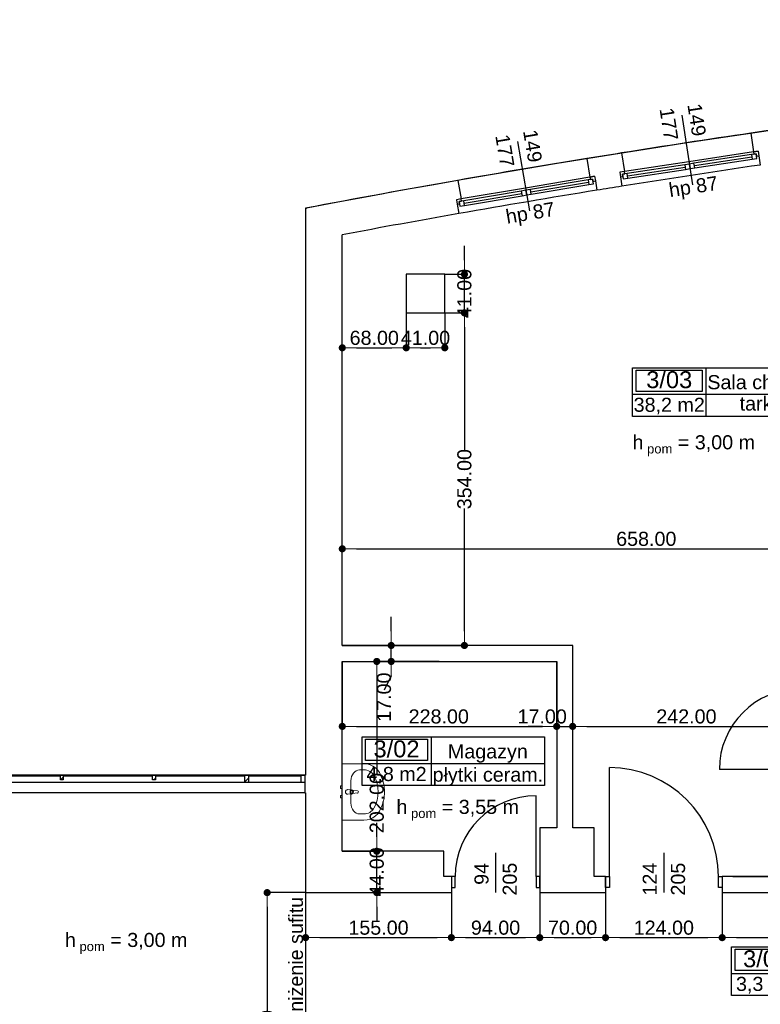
# Model space of a CAD drawing. Header units: millimetres. Extents: x -175445 to -20415, y -559200 to 231527.
# Tile 135 of 256: x -163232 to -155355, y -95016 to -84537. Entities that reach past the tile are written whole.
import ezdxf
from ezdxf.enums import TextEntityAlignment as Align

# ---------------------------------------------------------------- set-up
doc = ezdxf.new("R2010")
doc.units = ezdxf.units.MM
doc.header["$MEASUREMENT"] = 0
for name, color, linetype in [('Drzwi', 7, 'Continuous'), ('Obiekt', 7, 'Continuous'), ('Okno', 7, 'Continuous'), ('Polilinia', 7, 'Continuous'), ('Strefa', 7, 'Continuous'), ('Strop', 7, 'Continuous'), ('Słup', 7, 'Continuous'), ('Tekst', 7, 'Continuous'), ('Wymiary', 63, 'Continuous'), ('Ściana', 7, 'Continuous')]:
    doc.layers.add(name, color=color, linetype=linetype)
doc.styles.add('Arial', font='txt')
doc.styles.add('Times new roman', font='txt')
doc.dimstyles.new('GENERATED_STYLE__1', dxfattribs={"dimtxt": 150, "dimasz": 152, "dimexe": 0.18, "dimexo": 0, "dimgap": 0.09, "dimtad": 1, "dimtih": 1, "dimtoh": 1, "dimlfac": 0.1, "dimzin": 0, "dimdsep": 46, "dimtxsty": 'Arial', "dimblk": 'ARROWHEAD_11', "dimblk1": 'ARROWHEAD_11', "dimblk2": 'ARROWHEAD_11', "dimcen": 0.09, "dimclrd": 114, "dimclre": 114, "dimclrt": 114, "dimazin": 0, "dimtfac": 1, "dimtdec": 4, "dimtmove": 0, "dimatfit": 3, "dimfxl": 1, "dimtolj": 1, "dimtzin": 0, "dimarcsym": 0})
doc.dimstyles.new('GENERATED_STYLE__2', dxfattribs={"dimtxt": 150, "dimasz": 152, "dimexe": 0.18, "dimexo": 0, "dimgap": 0.09, "dimtad": 1, "dimlfac": 0.1, "dimzin": 0, "dimdsep": 46, "dimtxsty": 'Arial', "dimblk": 'ARROWHEAD_11', "dimblk1": 'ARROWHEAD_11', "dimblk2": 'ARROWHEAD_11', "dimcen": 0.09, "dimclrd": 114, "dimclre": 114, "dimclrt": 114, "dimazin": 0, "dimtfac": 1, "dimtdec": 4, "dimtmove": 0, "dimatfit": 3, "dimfxl": 1, "dimtolj": 1, "dimtzin": 0, "dimarcsym": 0})
doc.dimstyles.new('GENERATED_STYLE__3', dxfattribs={"dimtxt": 150, "dimasz": 152, "dimexe": 0.18, "dimexo": 0, "dimgap": 0.09, "dimtad": 1, "dimlfac": 0.1, "dimzin": 0, "dimdsep": 46, "dimtxsty": 'Arial', "dimblk": 'ARROWHEAD_11', "dimblk1": 'ARROWHEAD_11', "dimblk2": 'ARROWHEAD_11', "dimcen": 0.09, "dimclrd": 114, "dimclre": 114, "dimclrt": 114, "dimazin": 0, "dimtfac": 1, "dimtdec": 4, "dimtmove": 2, "dimatfit": 3, "dimfxl": 1, "dimtolj": 1, "dimtzin": 0, "dimarcsym": 0})
pattern_1 = [(45, (-5692.75, -128915.89), (-176.7767, 176.7767), []), (45, (-5728.1, -128880.53), (-176.7767, 176.7767), []), (45, (-5763.46, -128845.18), (-176.7767, 176.7767), [])]

# ---------------------------------------------------------------- blocks, each defined once
blk = doc.blocks.new('Magazyn_3_02_4', base_point=(-153164, 36463))
at = {"layer": 'Strefa'}
for p, q in [((-153898, 36746), (-151956, 36746)), ((-153898, 36228), (-153898, 36746)), ((-153862, 36720), (-153201, 36720)), ((-153862, 36494), (-153862, 36720)), ((-153201, 36720), (-153201, 36494)), ((-153164, 36746), (-153164, 36228)), ((-151956, 36746), (-151956, 36228)), ((-153201, 36494), (-153862, 36494)), ((-153898, 36463), (-151956, 36463)), ((-151956, 36228), (-153898, 36228))]:
    blk.add_line(p, q, dxfattribs=at)
at = {"layer": 'Strefa', "style": 'Arial'}
for tag, height, p in [('ROOM_NUMBER', 180, (-153531, 36618)), ('ROOM_NAME', 150, (-152560, 36592)), ('ROOM_CALC_AREA', 150, (-153531, 36351)), ('floor_f', 150, (-152560, 36344))]:
    blk.add_attdef(tag, text='', height=height, dxfattribs=at).set_placement(p, align=Align.MIDDLE_CENTER)
blk = doc.blocks.new('Sala chorych_3_03_5', base_point=(-150242, 40393))
at = {"layer": 'Strefa'}
for p, q in [((-151021, 40675), (-148999, 40675)), ((-151021, 40157), (-151021, 40675)), ((-150242, 40675), (-150242, 40157)), ((-148999, 40675), (-148999, 40157)), ((-150982, 40649), (-150280, 40649)), ((-150982, 40423), (-150982, 40649)), ((-150280, 40649), (-150280, 40423)), ((-151021, 40393), (-148999, 40393)), ((-150280, 40423), (-150982, 40423)), ((-148999, 40157), (-151021, 40157))]:
    blk.add_line(p, q, dxfattribs=at)
at = {"layer": 'Strefa', "style": 'Arial'}
for tag, height, p in [('ROOM_NUMBER', 180, (-150631, 40547)), ('ROOM_NAME', 150, (-149620, 40521)), ('ROOM_CALC_AREA', 150, (-150631, 40280)), ('floor_f', 150, (-149620, 40294))]:
    blk.add_attdef(tag, text='', height=height, dxfattribs=at).set_placement(p, align=Align.MIDDLE_CENTER)
blk = doc.blocks.new('Łazienka_3_04_6', base_point=(-149234, 34230))
at = {"layer": 'Strefa'}
for p, q in [((-149968, 34513), (-148026, 34513)), ((-149968, 33994), (-149968, 34513)), ((-149931, 34487), (-149270, 34487)), ((-149931, 34260), (-149931, 34487)), ((-149270, 34487), (-149270, 34260)), ((-149234, 34513), (-149234, 33994)), ((-148026, 34513), (-148026, 33994)), ((-149968, 34230), (-148026, 34230)), ((-149270, 34260), (-149931, 34260)), ((-148026, 33994), (-149968, 33994))]:
    blk.add_line(p, q, dxfattribs=at)
at = {"layer": 'Strefa', "style": 'Arial'}
for tag, height, p in [('ROOM_NUMBER', 180, (-149601, 34385)), ('ROOM_NAME', 150, (-148630, 34378)), ('ROOM_CALC_AREA', 150, (-149601, 34118)), ('floor_f', 150, (-148630, 34111))]:
    blk.add_attdef(tag, text='', height=height, dxfattribs=at).set_placement(p, align=Align.MIDDLE_CENTER)
blk = doc.blocks.new('ARROWHEAD_11')
at = {"color": 0, "linetype": 'Continuous', "lineweight": 0}
blk.add_line((0, 0), (-1, 0), dxfattribs=at)
at = {"color": 0, "linetype": 'Continuous', "lineweight": 0, "const_width": 0.25, "flags": 128}
blk.add_lwpolyline([(-0.125, 0, 1), (0.125, 0, 1)], format="xyb", close=True, dxfattribs=at)
blk = doc.blocks.new('*D3444')
at = {"layer": 'Defpoints', "color": 0}
for p in [(-155646, -93657), (-153455, -93657), (-155646, -93827)]:
    blk.add_point(p, dxfattribs=at)
at = {"layer": 'Wymiary', "color": 114, "lineweight": -2}
for p, q in [((-153455, -93505), (-153455, -93353)), ((-155646, -93657), (-153455, -93657)), ((-153455, -93827), (-153455, -93657)), ((-155646, -93827), (-153455, -93827)), ((-153455, -93979), (-153532, -94131))]:
    blk.add_line(p, q, dxfattribs=at)
at = {"layer": 'Wymiary', "color": 114, "lineweight": -2, "xscale": 152, "yscale": 152, "zscale": 152}
for p, rotation in [((-153455, -93657), 270), ((-153455, -93827), 90)]:
    blk.add_blockref('ARROWHEAD_11', p, dxfattribs=dict(at, rotation=rotation))
at = {"layer": 'Wymiary', "color": 114, "lineweight": 13, "insert": (-153532, -94207), "char_height": 150, "attachment_point": 5, "rotation": 90, "style": 'Arial'}
blk.add_mtext('\\A1;17.00', dxfattribs=at)
blk = doc.blocks.new('*D3445')
at = {"layer": 'Defpoints', "color": 0}
for p in [(-154076, -91367), (-153608, -91367), (-155646, -93657)]:
    blk.add_point(p, dxfattribs=at)
at = {"layer": 'Wymiary', "color": 114, "lineweight": -2}
for p, q in [((-154076, -91367), (-153608, -91367)), ((-153608, -91519), (-153608, -92313)), ((-153608, -93505), (-153608, -92938)), ((-155646, -93657), (-153608, -93657))]:
    blk.add_line(p, q, dxfattribs=at)
at = {"layer": 'Wymiary', "color": 114, "lineweight": -2, "xscale": 152, "yscale": 152, "zscale": 152}
for p, rotation in [((-153608, -91367), 90), ((-153608, -93657), 270)]:
    blk.add_blockref('ARROWHEAD_11', p, dxfattribs=dict(at, rotation=rotation))
at = {"layer": 'Wymiary', "color": 114, "lineweight": 13, "insert": (-153608, -92625), "char_height": 150, "attachment_point": 5, "rotation": 90, "style": 'Arial'}
blk.add_mtext('\\A1;229.00', dxfattribs=at)
blk = doc.blocks.new('*D3451')
at = {"layer": 'Defpoints', "color": 0}
for p in [(-159801, -93387), (-159434, -93387), (-160191, -93827)]:
    blk.add_point(p, dxfattribs=at)
at = {"layer": 'Wymiary', "color": 114, "lineweight": -2}
for p, q in [((-159434, -93235), (-159434, -93083)), ((-159801, -93387), (-159434, -93387)), ((-159434, -93827), (-159434, -93387)), ((-160191, -93827), (-159434, -93827)), ((-159434, -93979), (-159434, -94131))]:
    blk.add_line(p, q, dxfattribs=at)
at = {"layer": 'Wymiary', "color": 114, "lineweight": -2, "xscale": 152, "yscale": 152, "zscale": 152}
for p, rotation in [((-159434, -93387), 270), ((-159434, -93827), 90)]:
    blk.add_blockref('ARROWHEAD_11', p, dxfattribs=dict(at, rotation=rotation))
at = {"layer": 'Wymiary', "color": 114, "lineweight": 13, "insert": (-159434, -93607), "char_height": 150, "attachment_point": 5, "rotation": 90, "style": 'Arial'}
blk.add_mtext('\\A1;44.00', dxfattribs=at)
blk = doc.blocks.new('*D3452')
at = {"layer": 'Defpoints', "color": 0}
for p in [(-159434, -91367), (-158771, -91367), (-159801, -93387)]:
    blk.add_point(p, dxfattribs=at)
at = {"layer": 'Wymiary', "color": 114, "lineweight": -2}
for p, q in [((-158771, -91367), (-159434, -91367)), ((-159434, -91519), (-159434, -92561)), ((-159434, -93235), (-159434, -93186)), ((-159801, -93387), (-159434, -93387))]:
    blk.add_line(p, q, dxfattribs=at)
at = {"layer": 'Wymiary', "color": 114, "lineweight": -2, "xscale": 152, "yscale": 152, "zscale": 152}
for p, rotation in [((-159434, -91367), 90), ((-159434, -93387), 270)]:
    blk.add_blockref('ARROWHEAD_11', p, dxfattribs=dict(at, rotation=rotation))
at = {"layer": 'Wymiary', "color": 114, "lineweight": 13, "insert": (-159434, -92874), "char_height": 150, "attachment_point": 5, "rotation": 90, "style": 'Arial'}
blk.add_mtext('\\A1;202.00', dxfattribs=at)
blk = doc.blocks.new('*D3453')
at = {"layer": 'Defpoints', "color": 0}
for p in [(-159281, -91197), (-158771, -91197), (-158771, -91367)]:
    blk.add_point(p, dxfattribs=at)
at = {"layer": 'Wymiary', "color": 114, "lineweight": -2}
for p, q in [((-159281, -91045), (-159281, -90893)), ((-158771, -91197), (-159281, -91197)), ((-159281, -91367), (-159281, -91197)), ((-158771, -91367), (-159281, -91367)), ((-159281, -91519), (-159357, -91671))]:
    blk.add_line(p, q, dxfattribs=at)
at = {"layer": 'Wymiary', "color": 114, "lineweight": -2, "xscale": 152, "yscale": 152, "zscale": 152}
for p, rotation in [((-159281, -91197), 270), ((-159281, -91367), 90)]:
    blk.add_blockref('ARROWHEAD_11', p, dxfattribs=dict(at, rotation=rotation))
at = {"layer": 'Wymiary', "color": 114, "lineweight": 13, "insert": (-159357, -91747), "char_height": 150, "attachment_point": 5, "rotation": 90, "style": 'Arial'}
blk.add_mtext('\\A1;17.00', dxfattribs=at)
blk = doc.blocks.new('*D3454')
at = {"layer": 'Defpoints', "color": 0}
for p in [(-158711, -87657), (-158502, -87657), (-159801, -91197)]:
    blk.add_point(p, dxfattribs=at)
at = {"layer": 'Wymiary', "color": 114, "lineweight": -2}
for p, q in [((-158711, -87657), (-158502, -87657)), ((-158502, -87809), (-158502, -89115)), ((-158502, -91045), (-158502, -89738)), ((-159801, -91197), (-158502, -91197))]:
    blk.add_line(p, q, dxfattribs=at)
at = {"layer": 'Wymiary', "color": 114, "lineweight": -2, "xscale": 152, "yscale": 152, "zscale": 152}
for p, rotation in [((-158502, -87657), 90), ((-158502, -91197), 270)]:
    blk.add_blockref('ARROWHEAD_11', p, dxfattribs=dict(at, rotation=rotation))
at = {"layer": 'Wymiary', "color": 114, "lineweight": 13, "insert": (-158502, -89427), "char_height": 150, "attachment_point": 5, "rotation": 90, "style": 'Arial'}
blk.add_mtext('\\A1;354.00', dxfattribs=at)
blk = doc.blocks.new('*D3455')
at = {"layer": 'Defpoints', "color": 0}
for p in [(-158711, -87247), (-158502, -87247), (-158711, -87657)]:
    blk.add_point(p, dxfattribs=at)
at = {"layer": 'Wymiary', "color": 114, "lineweight": -2}
for p, q in [((-158502, -87095), (-158502, -86943)), ((-158711, -87247), (-158502, -87247)), ((-158502, -87657), (-158502, -87247)), ((-158711, -87657), (-158502, -87657)), ((-158502, -87809), (-158502, -87961))]:
    blk.add_line(p, q, dxfattribs=at)
at = {"layer": 'Wymiary', "color": 114, "lineweight": -2, "xscale": 152, "yscale": 152, "zscale": 152}
for p, rotation in [((-158502, -87247), 270), ((-158502, -87657), 90)]:
    blk.add_blockref('ARROWHEAD_11', p, dxfattribs=dict(at, rotation=rotation))
at = {"layer": 'Wymiary', "color": 114, "lineweight": 13, "insert": (-158502, -87452), "char_height": 150, "attachment_point": 5, "rotation": 90, "style": 'Arial'}
blk.add_mtext('\\A1;41.00', dxfattribs=at)
blk = doc.blocks.new('*D3456')
at = {"layer": 'Defpoints', "color": 0}
for p in [(-159121, -87657), (-159121, -88029), (-159801, -91197)]:
    blk.add_point(p, dxfattribs=at)
at = {"layer": 'Wymiary', "color": 114, "lineweight": -2}
for p, q in [((-159121, -87657), (-159121, -88029)), ((-159801, -91197), (-159801, -88029)), ((-159649, -88029), (-159273, -88029))]:
    blk.add_line(p, q, dxfattribs=at)
at = {"layer": 'Wymiary', "color": 114, "lineweight": -2, "xscale": 152, "yscale": 152, "zscale": 152, "rotation": 180}
blk.add_blockref('ARROWHEAD_11', (-159801, -88029), dxfattribs=at)
at = {"layer": 'Wymiary', "color": 114, "lineweight": -2, "xscale": 152, "yscale": 152, "zscale": 152}
blk.add_blockref('ARROWHEAD_11', (-159121, -88029), dxfattribs=at)
at = {"layer": 'Wymiary', "color": 114, "lineweight": 13, "insert": (-159461, -87924), "char_height": 150, "attachment_point": 5, "style": 'Arial'}
blk.add_mtext('\\A1;68.00', dxfattribs=at)
blk = doc.blocks.new('*D3457')
at = {"layer": 'Defpoints', "color": 0}
for p in [(-159121, -87657), (-158711, -87657), (-158711, -88029)]:
    blk.add_point(p, dxfattribs=at)
at = {"layer": 'Wymiary', "color": 114, "lineweight": -2}
for p, q in [((-159121, -87657), (-159121, -88029)), ((-158711, -87657), (-158711, -88029)), ((-158969, -88029), (-158863, -88029))]:
    blk.add_line(p, q, dxfattribs=at)
at = {"layer": 'Wymiary', "color": 114, "lineweight": -2, "xscale": 152, "yscale": 152, "zscale": 152, "rotation": 180}
blk.add_blockref('ARROWHEAD_11', (-159121, -88029), dxfattribs=at)
at = {"layer": 'Wymiary', "color": 114, "lineweight": -2, "xscale": 152, "yscale": 152, "zscale": 152}
blk.add_blockref('ARROWHEAD_11', (-158711, -88029), dxfattribs=at)
at = {"layer": 'Wymiary', "color": 114, "lineweight": 13, "insert": (-158916, -87924), "char_height": 150, "attachment_point": 5, "style": 'Arial'}
blk.add_mtext('\\A1;41.00', dxfattribs=at)
blk = doc.blocks.new('*D3459')
at = {"layer": 'Defpoints', "color": 0}
for p in [(-160600, -93827), (-160191, -93827), (-161756, -96967)]:
    blk.add_point(p, dxfattribs=at)
at = {"layer": 'Wymiary', "color": 114, "lineweight": -2}
for p, q in [((-160191, -93827), (-160600, -93827)), ((-160600, -93979), (-160600, -95085)), ((-160600, -96815), (-160600, -95708)), ((-161756, -96967), (-160600, -96967))]:
    blk.add_line(p, q, dxfattribs=at)
at = {"layer": 'Wymiary', "color": 114, "lineweight": -2, "xscale": 152, "yscale": 152, "zscale": 152}
for p, rotation in [((-160600, -93827), 90), ((-160600, -96967), 270)]:
    blk.add_blockref('ARROWHEAD_11', p, dxfattribs=dict(at, rotation=rotation))
at = {"layer": 'Wymiary', "color": 114, "lineweight": 13, "insert": (-160600, -95397), "char_height": 150, "attachment_point": 5, "rotation": 90, "style": 'Arial'}
blk.add_mtext('\\A1;314.00', dxfattribs=at)
blk = doc.blocks.new('*D3466')
at = {"layer": 'Defpoints', "color": 0}
for p in [(-160191, -93827), (-158641, -93827), (-158641, -94306)]:
    blk.add_point(p, dxfattribs=at)
at = {"layer": 'Wymiary', "color": 114, "lineweight": -2}
for p, q in [((-160191, -93827), (-160191, -94306)), ((-158641, -93827), (-158641, -94306)), ((-160039, -94306), (-158793, -94306))]:
    blk.add_line(p, q, dxfattribs=at)
at = {"layer": 'Wymiary', "color": 114, "lineweight": -2, "xscale": 152, "yscale": 152, "zscale": 152, "rotation": 180}
blk.add_blockref('ARROWHEAD_11', (-160191, -94306), dxfattribs=at)
at = {"layer": 'Wymiary', "color": 114, "lineweight": -2, "xscale": 152, "yscale": 152, "zscale": 152}
blk.add_blockref('ARROWHEAD_11', (-158641, -94306), dxfattribs=at)
at = {"layer": 'Wymiary', "color": 114, "lineweight": 13, "insert": (-159416, -94201), "char_height": 150, "attachment_point": 5, "style": 'Arial'}
blk.add_mtext('\\A1;155.00', dxfattribs=at)
blk = doc.blocks.new('*D3467')
at = {"layer": 'Defpoints', "color": 0}
for p in [(-158641, -93827), (-157701, -93827), (-157701, -94306)]:
    blk.add_point(p, dxfattribs=at)
at = {"layer": 'Wymiary', "color": 114, "lineweight": -2}
for p, q in [((-158641, -93827), (-158641, -94306)), ((-157701, -93827), (-157701, -94306)), ((-158489, -94306), (-157853, -94306))]:
    blk.add_line(p, q, dxfattribs=at)
at = {"layer": 'Wymiary', "color": 114, "lineweight": -2, "xscale": 152, "yscale": 152, "zscale": 152, "rotation": 180}
blk.add_blockref('ARROWHEAD_11', (-158641, -94306), dxfattribs=at)
at = {"layer": 'Wymiary', "color": 114, "lineweight": -2, "xscale": 152, "yscale": 152, "zscale": 152}
blk.add_blockref('ARROWHEAD_11', (-157701, -94306), dxfattribs=at)
at = {"layer": 'Wymiary', "color": 114, "lineweight": 13, "insert": (-158171, -94201), "char_height": 150, "attachment_point": 5, "style": 'Arial'}
blk.add_mtext('\\A1;94.00', dxfattribs=at)
blk = doc.blocks.new('*D3468')
at = {"layer": 'Defpoints', "color": 0}
for p in [(-157701, -93827), (-157001, -93827), (-157001, -94306)]:
    blk.add_point(p, dxfattribs=at)
at = {"layer": 'Wymiary', "color": 114, "lineweight": -2}
for p, q in [((-157701, -93827), (-157701, -94306)), ((-157001, -93827), (-157001, -94306)), ((-157549, -94306), (-157153, -94306))]:
    blk.add_line(p, q, dxfattribs=at)
at = {"layer": 'Wymiary', "color": 114, "lineweight": -2, "xscale": 152, "yscale": 152, "zscale": 152, "rotation": 180}
blk.add_blockref('ARROWHEAD_11', (-157701, -94306), dxfattribs=at)
at = {"layer": 'Wymiary', "color": 114, "lineweight": -2, "xscale": 152, "yscale": 152, "zscale": 152}
blk.add_blockref('ARROWHEAD_11', (-157001, -94306), dxfattribs=at)
at = {"layer": 'Wymiary', "color": 114, "lineweight": 13, "insert": (-157351, -94201), "char_height": 150, "attachment_point": 5, "style": 'Arial'}
blk.add_mtext('\\A1;70.00', dxfattribs=at)
blk = doc.blocks.new('*D3469')
at = {"layer": 'Defpoints', "color": 0}
for p in [(-157001, -93827), (-155761, -93827), (-155761, -94306)]:
    blk.add_point(p, dxfattribs=at)
at = {"layer": 'Wymiary', "color": 114, "lineweight": -2}
for p, q in [((-157001, -93827), (-157001, -94306)), ((-155761, -93827), (-155761, -94306)), ((-156849, -94306), (-155913, -94306))]:
    blk.add_line(p, q, dxfattribs=at)
at = {"layer": 'Wymiary', "color": 114, "lineweight": -2, "xscale": 152, "yscale": 152, "zscale": 152, "rotation": 180}
blk.add_blockref('ARROWHEAD_11', (-157001, -94306), dxfattribs=at)
at = {"layer": 'Wymiary', "color": 114, "lineweight": -2, "xscale": 152, "yscale": 152, "zscale": 152}
blk.add_blockref('ARROWHEAD_11', (-155761, -94306), dxfattribs=at)
at = {"layer": 'Wymiary', "color": 114, "lineweight": 13, "insert": (-156381, -94201), "char_height": 150, "attachment_point": 5, "style": 'Arial'}
blk.add_mtext('\\A1;124.00', dxfattribs=at)
blk = doc.blocks.new('*D3470')
at = {"layer": 'Defpoints', "color": 0}
for p in [(-155761, -93827), (-151101, -93827), (-151101, -94306)]:
    blk.add_point(p, dxfattribs=at)
at = {"layer": 'Wymiary', "color": 114, "lineweight": -2}
for p, q in [((-155761, -93827), (-155761, -94306)), ((-151101, -93827), (-151101, -94306)), ((-155609, -94306), (-151253, -94306))]:
    blk.add_line(p, q, dxfattribs=at)
at = {"layer": 'Wymiary', "color": 114, "lineweight": -2, "xscale": 152, "yscale": 152, "zscale": 152, "rotation": 180}
blk.add_blockref('ARROWHEAD_11', (-155761, -94306), dxfattribs=at)
at = {"layer": 'Wymiary', "color": 114, "lineweight": -2, "xscale": 152, "yscale": 152, "zscale": 152}
blk.add_blockref('ARROWHEAD_11', (-151101, -94306), dxfattribs=at)
at = {"layer": 'Wymiary', "color": 114, "lineweight": 13, "insert": (-153431, -94201), "char_height": 150, "attachment_point": 5, "style": 'Arial'}
blk.add_mtext('\\A1;466.00', dxfattribs=at)
blk = doc.blocks.new('*D3491')
at = {"layer": 'Defpoints', "color": 0}
for p in [(-159801, -91367), (-157521, -91367), (-157521, -92058)]:
    blk.add_point(p, dxfattribs=at)
at = {"layer": 'Wymiary', "color": 114, "lineweight": -2}
for p, q in [((-159801, -91367), (-159801, -92058)), ((-157521, -91367), (-157521, -92058)), ((-159649, -92058), (-157673, -92058))]:
    blk.add_line(p, q, dxfattribs=at)
at = {"layer": 'Wymiary', "color": 114, "lineweight": -2, "xscale": 152, "yscale": 152, "zscale": 152, "rotation": 180}
blk.add_blockref('ARROWHEAD_11', (-159801, -92058), dxfattribs=at)
at = {"layer": 'Wymiary', "color": 114, "lineweight": -2, "xscale": 152, "yscale": 152, "zscale": 152}
blk.add_blockref('ARROWHEAD_11', (-157521, -92058), dxfattribs=at)
at = {"layer": 'Wymiary', "color": 114, "lineweight": 13, "insert": (-158775, -91953), "char_height": 150, "attachment_point": 5, "style": 'Arial'}
blk.add_mtext('\\A1;228.00', dxfattribs=at)
blk = doc.blocks.new('*D3492')
at = {"layer": 'Defpoints', "color": 0}
for p in [(-157351, -91197), (-157521, -91367), (-157351, -92058)]:
    blk.add_point(p, dxfattribs=at)
at = {"layer": 'Wymiary', "color": 114, "lineweight": -2}
for p, q in [((-157351, -91197), (-157351, -92058)), ((-157521, -91367), (-157521, -92058)), ((-157673, -92058), (-157825, -92058)), ((-157521, -92058), (-157351, -92058)), ((-157199, -92058), (-157047, -92058))]:
    blk.add_line(p, q, dxfattribs=at)
at = {"layer": 'Wymiary', "color": 114, "lineweight": -2, "xscale": 152, "yscale": 152, "zscale": 152}
blk.add_blockref('ARROWHEAD_11', (-157521, -92058), dxfattribs=at)
at = {"layer": 'Wymiary', "color": 114, "lineweight": -2, "xscale": 152, "yscale": 152, "zscale": 152, "rotation": 180}
blk.add_blockref('ARROWHEAD_11', (-157351, -92058), dxfattribs=at)
at = {"layer": 'Wymiary', "color": 114, "lineweight": 13, "insert": (-157675, -91953), "char_height": 150, "attachment_point": 5, "style": 'Arial'}
blk.add_mtext('\\A1;17.00', dxfattribs=at)
blk = doc.blocks.new('*D3493')
at = {"layer": 'Defpoints', "color": 0}
for p in [(-157351, -91197), (-154931, -92058), (-154931, -92512)]:
    blk.add_point(p, dxfattribs=at)
at = {"layer": 'Wymiary', "color": 114, "lineweight": -2}
for p, q in [((-157351, -91197), (-157351, -92058)), ((-157199, -92058), (-155083, -92058)), ((-154931, -92512), (-154931, -92058))]:
    blk.add_line(p, q, dxfattribs=at)
at = {"layer": 'Wymiary', "color": 114, "lineweight": -2, "xscale": 152, "yscale": 152, "zscale": 152, "rotation": 180}
blk.add_blockref('ARROWHEAD_11', (-157351, -92058), dxfattribs=at)
at = {"layer": 'Wymiary', "color": 114, "lineweight": -2, "xscale": 152, "yscale": 152, "zscale": 152}
blk.add_blockref('ARROWHEAD_11', (-154931, -92058), dxfattribs=at)
at = {"layer": 'Wymiary', "color": 114, "lineweight": 13, "insert": (-156141, -91953), "char_height": 150, "attachment_point": 5, "style": 'Arial'}
blk.add_mtext('\\A1;242.00', dxfattribs=at)
blk = doc.blocks.new('*D3551')
at = {"layer": 'Defpoints', "color": 0}
for p in [(-153221, -90168), (-159801, -91197), (-153221, -91197)]:
    blk.add_point(p, dxfattribs=at)
at = {"layer": 'Wymiary', "color": 114, "lineweight": -2}
for p, q in [((-159801, -91197), (-159801, -90168)), ((-159649, -90168), (-153373, -90168)), ((-153221, -91197), (-153221, -90168))]:
    blk.add_line(p, q, dxfattribs=at)
at = {"layer": 'Wymiary', "color": 114, "lineweight": -2, "xscale": 152, "yscale": 152, "zscale": 152, "rotation": 180}
blk.add_blockref('ARROWHEAD_11', (-159801, -90168), dxfattribs=at)
at = {"layer": 'Wymiary', "color": 114, "lineweight": -2, "xscale": 152, "yscale": 152, "zscale": 152}
blk.add_blockref('ARROWHEAD_11', (-153221, -90168), dxfattribs=at)
at = {"layer": 'Wymiary', "color": 114, "lineweight": 13, "insert": (-156568, -90063), "char_height": 150, "attachment_point": 5, "style": 'Arial'}
blk.add_mtext('\\A1;658.00', dxfattribs=at)

msp = doc.modelspace()

# ---------------------------------------------------------------- hatches: boundary and pattern name
at = {"layer": 'Okno', "linetype": 'Continuous'}
h = msp.add_hatch(dxfattribs=at)
h.set_pattern_fill('ALUMINIUM', color=256, style=0, pattern_type=2)
h.set_pattern_definition(pattern_1)
h.paths.add_polyline_path([(-162769.155, -92576.604), (-162799.155, -92576.604), (-162799.155, -92626.604), (-162769.155, -92626.604)])
h = msp.add_hatch(dxfattribs=at)
h.set_pattern_fill('ALUMINIUM', color=256, style=0, pattern_type=2)
h.set_pattern_definition(pattern_1)
h.paths.add_polyline_path([(-161789.155, -92576.604), (-161819.155, -92576.604), (-161819.155, -92626.604), (-161789.155, -92626.604)])
h = msp.add_hatch(dxfattribs=at)
h.set_pattern_fill('ALUMINIUM', color=256, style=0, pattern_type=2)
h.set_pattern_definition(pattern_1)
h.paths.add_polyline_path([(-160799.155, -92576.604), (-160839.155, -92576.604), (-160839.155, -92656.604), (-160799.155, -92656.604)])

# ---------------------------------------------------------------- linework, layer by layer
at = {"layer": 'Drzwi'}
for p, q in [((-156960.722, -93656.604), (-156960.722, -92496.604)), ((-154930.722, -92516.604), (-155790.722, -92516.604)), ((-157740.722, -93656.604), (-157740.722, -92796.604)), ((-158600.722, -93656.604), (-158640.722, -93656.604)), ((-158640.722, -93656.604), (-158640.722, -93771.604)), ((-158640.722, -93656.604), (-158640.722, -93771.604)), ((-158600.722, -93771.604), (-158600.722, -93656.604)), ((-157700.722, -93656.604), (-157740.722, -93656.604)), ((-157740.722, -93656.604), (-157740.722, -93771.604)), ((-157700.722, -93771.604), (-157700.722, -93656.604)), ((-157700.722, -93656.604), (-157700.722, -93771.604)), ((-157000.722, -93656.604), (-156960.722, -93656.604)), ((-157000.722, -93771.604), (-157000.722, -93656.604)), ((-157000.722, -93656.604), (-157000.722, -93771.604)), ((-156960.722, -93656.604), (-156960.722, -93771.604)), ((-155800.722, -93771.604), (-155800.722, -93656.604)), ((-155800.722, -93656.604), (-155760.722, -93656.604)), ((-155760.722, -93656.604), (-155760.722, -93771.604)), ((-155760.722, -93656.604), (-155760.722, -93771.604)), ((-158640.722, -93771.604), (-158600.722, -93771.604)), ((-157740.722, -93771.604), (-157700.722, -93771.604)), ((-156960.722, -93771.604), (-157000.722, -93771.604)), ((-155760.722, -93771.604), (-155800.722, -93771.604))]:
    msp.add_line(p, q, dxfattribs=at)
for centre, radius, start, end in [((-154930.722, -92516.604), 860, 90, 180), ((-156960.722, -93656.604), 1160, 0, 90), ((-157740.722, -93656.604), 860, 90, 180)]:
    msp.add_arc(centre, radius, start, end, dxfattribs=at)
at = {"layer": 'Obiekt'}
for p, q in [((-156189.683, -85551.776), (-156076.236, -86293.147)), ((-157936.074, -85833.125), (-157810.95, -86572.614)), ((-158170.722, -93405.226), (-158170.722, -93826.604)), ((-156380.722, -93405.226), (-156380.722, -93826.604))]:
    msp.add_line(p, q, dxfattribs=at)
at = {"layer": 'Obiekt', "color": 8, "lineweight": 5}
for p, q in [((-159800.765, -93055.401), (-159800.765, -92455.401)), ((-159800.765, -92455.401), (-159571.675, -92455.401)), ((-159617.493, -92520.619), (-159571.675, -92520.619)), ((-159571.675, -92455.401), (-159537.953, -92458.296)), ((-159537.953, -92458.296), (-159505.308, -92466.888)), ((-159505.308, -92466.888), (-159474.785, -92480.903)), ((-159474.785, -92480.903), (-159447.359, -92499.892)), ((-159447.359, -92499.892), (-159423.905, -92523.249)), ((-159423.905, -92523.249), (-159405.175, -92550.227)), ((-159405.175, -92550.227), (-159375.233, -92615.419)), ((-159375.233, -92615.419), (-159356.934, -92684.44)), ((-159820.765, -92691.901), (-159800.765, -92691.901)), ((-159820.765, -92718.901), (-159820.765, -92691.901)), ((-159800.765, -92718.901), (-159820.765, -92718.901)), ((-159800.765, -92691.901), (-159800.765, -92718.901)), ((-159743.447, -92730.401), (-159701.494, -92734.401)), ((-159708.447, -92874.227), (-159708.447, -92636.575)), ((-159356.934, -92684.44), (-159350.779, -92755.401)), ((-159820.765, -92791.901), (-159800.765, -92791.901)), ((-159820.765, -92818.901), (-159820.765, -92791.901)), ((-159800.765, -92818.901), (-159820.765, -92818.901)), ((-159800.765, -92791.901), (-159800.765, -92818.901)), ((-159701.494, -92776.401), (-159743.447, -92780.401)), ((-159703.666, -92741.801), (-159718.537, -92741.801)), ((-159718.537, -92741.801), (-159718.537, -92769.001)), ((-159718.537, -92769.001), (-159703.666, -92769.001)), ((-159691.981, -92737.671), (-159639.047, -92744.301)), ((-159639.047, -92766.501), (-159691.981, -92773.131)), ((-159356.934, -92826.363), (-159375.233, -92895.383)), ((-159350.779, -92755.401), (-159356.934, -92826.363)), ((-159375.233, -92895.383), (-159405.175, -92960.575)), ((-159617.493, -92990.184), (-159571.675, -92990.184)), ((-159505.308, -93043.914), (-159537.953, -93052.506)), ((-159474.785, -93029.9), (-159505.308, -93043.914)), ((-159447.359, -93010.91), (-159474.785, -93029.9)), ((-159423.905, -92987.553), (-159447.359, -93010.91)), ((-159405.175, -92960.575), (-159423.905, -92987.553)), ((-159571.675, -93055.401), (-159800.765, -93055.401)), ((-159537.953, -93052.506), (-159571.675, -93055.401))]:
    msp.add_line(p, q, dxfattribs=at)
for centre, radius, start, end in [((-159743.447, -92755.401), 25, 90, 270), ((-159703.666, -92755.401), 13.6, 270, 90), ((-159703.394, -92755.401), 21.086, 57.2289746, 84.8303928), ((-159703.394, -92755.401), 21.086, 275.1696072, 302.7710254), ((-159703.394, -92755.401), 21.086, 302.7710254, 57.2289746), ((-159640.438, -92755.401), 11.187, 277.1389248, 82.8610752)]:
    msp.add_arc(centre, radius, start, end, dxfattribs=at)
for centre, major_axis, ratio, start_param, end_param in [((-159617.493, -92636.705), (0, 116.066), 0.783645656, 0, 1.570796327), ((-159571.675, -92636.549), (121.2, 0), 0.956521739, 0.496974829, 1.570796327), ((-159800.765, -92755.401), (381.818, 0), 0.956521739, 5.786210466, 6.780160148), ((-159617.493, -92874.097), (0, 116.066), 0.783645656, 1.570796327, 3.141592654), ((-159571.675, -92874.253), (121.2, 0), 0.956521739, 4.71238898, 5.786210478)]:
    msp.add_ellipse(centre, major_axis=major_axis, ratio=ratio, start_param=start_param, end_param=end_param, dxfattribs=at)
for p in [(-159743.447, -92730.401), (-159701.494, -92776.401), (-159691.981, -92737.671), (-159639.047, -92766.501)]:
    msp.add_point(p, dxfattribs=at)
at = {"layer": 'Okno'}
for p, q in [((-155426.672, -85943.353), (-156113.676, -86048.48)), ((-155447.603, -85971.847), (-156060.469, -86065.629)), ((-156056.688, -86090.341), (-155443.822, -85996.559)), ((-156052.906, -86115.054), (-155440.04, -86021.271)), ((-156052.906, -86115.054), (-155440.04, -86021.271)), ((-155398.179, -85964.283), (-155447.603, -85971.847)), ((-155447.603, -85971.847), (-155440.04, -86021.271)), ((-155440.04, -86021.271), (-155390.615, -86013.708)), ((-155376.918, -85935.739), (-155426.672, -85943.353)), ((-155426.672, -85943.353), (-155422.891, -85968.065)), ((-155426.255, -85943.289), (-155376.918, -85935.739)), ((-155422.891, -85968.065), (-155398.179, -85964.283)), ((-155398.179, -85964.283), (-155394.397, -85988.996)), ((-155390.615, -86013.708), (-155398.179, -85964.283)), ((-155394.397, -85988.996), (-155369.685, -85985.214)), ((-155377.248, -85935.79), (-155369.685, -85985.214)), ((-155376.918, -85935.739), (-155369.685, -85985.214)), ((-156113.676, -86048.48), (-156800.679, -86153.607)), ((-156159.319, -86080.755), (-156772.185, -86174.538)), ((-156768.403, -86199.25), (-156155.537, -86105.468)), ((-156764.622, -86223.963), (-156151.756, -86130.18)), ((-156764.622, -86223.963), (-156151.756, -86130.18)), ((-156109.894, -86073.192), (-156159.319, -86080.755)), ((-156159.319, -86080.755), (-156151.756, -86130.18)), ((-156151.756, -86130.18), (-156102.331, -86122.617)), ((-156060.469, -86065.629), (-156109.894, -86073.192)), ((-156102.331, -86122.617), (-156109.894, -86073.192)), ((-156109.894, -86073.192), (-156102.331, -86122.617)), ((-156102.331, -86122.617), (-156052.906, -86115.054)), ((-156052.906, -86115.054), (-156060.469, -86065.629)), ((-157166.983, -86212.62), (-157852.243, -86328.568)), ((-157138.163, -86233.099), (-157187.462, -86241.44)), ((-157117.355, -86204.223), (-157166.983, -86212.62)), ((-157166.983, -86212.62), (-157162.812, -86237.27)), ((-157166.567, -86212.549), (-157117.355, -86204.223)), ((-157162.812, -86237.27), (-157138.163, -86233.099)), ((-157138.163, -86233.099), (-157133.992, -86257.748)), ((-157129.821, -86282.398), (-157138.163, -86233.099)), ((-157117.684, -86204.278), (-157109.342, -86253.578)), ((-157117.355, -86204.223), (-157109.342, -86253.578)), ((-156800.679, -86153.607), (-156850.433, -86161.221)), ((-156801.096, -86153.671), (-156850.433, -86161.221)), ((-156850.433, -86161.221), (-156842.54, -86210.595)), ((-156850.103, -86161.17), (-156842.54, -86210.595)), ((-156842.54, -86210.595), (-156817.828, -86206.813)), ((-156772.185, -86174.538), (-156821.609, -86182.101)), ((-156821.609, -86182.101), (-156796.897, -86178.319)), ((-156817.828, -86206.813), (-156821.609, -86182.101)), ((-156821.609, -86182.101), (-156814.046, -86231.526)), ((-156814.046, -86231.526), (-156764.622, -86223.963)), ((-156796.897, -86178.319), (-156800.679, -86153.607)), ((-156764.622, -86223.963), (-156772.185, -86174.538)), ((-157852.243, -86328.568), (-158537.503, -86444.517)), ((-157187.462, -86241.44), (-157798.773, -86344.876)), ((-157794.602, -86369.526), (-157183.291, -86266.09)), ((-157790.431, -86394.176), (-157179.12, -86290.74)), ((-157790.431, -86394.176), (-157179.12, -86290.74)), ((-157187.462, -86241.44), (-157179.12, -86290.74)), ((-157179.12, -86290.74), (-157129.821, -86282.398)), ((-157133.992, -86257.748), (-157109.342, -86253.578)), ((-158537.503, -86444.517), (-158587.131, -86452.914)), ((-158537.919, -86444.587), (-158587.131, -86452.914)), ((-158533.332, -86469.167), (-158537.503, -86444.517)), ((-157897.371, -86361.56), (-158508.682, -86464.996)), ((-158504.512, -86489.645), (-157893.201, -86386.209)), ((-158500.341, -86514.295), (-157889.03, -86410.859)), ((-158500.341, -86514.295), (-157889.03, -86410.859)), ((-157848.072, -86353.218), (-157897.371, -86361.56)), ((-157897.371, -86361.56), (-157889.03, -86410.859)), ((-157889.03, -86410.859), (-157839.731, -86402.517)), ((-157798.773, -86344.876), (-157848.072, -86353.218)), ((-157839.731, -86402.517), (-157848.072, -86353.218)), ((-157848.072, -86353.218), (-157839.731, -86402.517)), ((-157839.731, -86402.517), (-157790.431, -86394.176)), ((-157790.431, -86394.176), (-157798.773, -86344.876)), ((-158587.131, -86452.914), (-158578.46, -86502.158)), ((-158586.802, -86452.859), (-158578.46, -86502.158)), ((-158578.46, -86502.158), (-158553.811, -86497.987)), ((-158508.682, -86464.996), (-158557.982, -86473.337)), ((-158557.982, -86473.337), (-158533.332, -86469.167)), ((-158553.811, -86497.987), (-158557.982, -86473.337)), ((-158557.982, -86473.337), (-158549.64, -86522.637)), ((-158549.64, -86522.637), (-158500.341, -86514.295)), ((-158500.341, -86514.295), (-158508.682, -86464.996)), ((-160199.155, -92576.604), (-166349.155, -92576.604)), ((-160199.155, -92576.604), (-166349.155, -92576.604)), ((-162799.155, -92586.604), (-163749.155, -92586.604)), ((-162799.155, -92626.604), (-162799.155, -92576.604)), ((-162799.155, -92576.604), (-162769.155, -92576.604)), ((-162769.155, -92626.604), (-162799.155, -92626.604)), ((-162769.155, -92576.604), (-162769.155, -92626.604)), ((-161819.155, -92586.604), (-162769.155, -92586.604)), ((-161819.155, -92626.604), (-161819.155, -92576.604)), ((-161819.155, -92576.604), (-161789.155, -92576.604)), ((-161789.155, -92626.604), (-161819.155, -92626.604)), ((-161789.155, -92576.604), (-161789.155, -92626.604)), ((-160839.155, -92586.604), (-161789.155, -92586.604)), ((-160839.155, -92656.604), (-160839.155, -92576.604)), ((-160839.155, -92576.604), (-160799.155, -92576.604)), ((-160799.155, -92576.604), (-160799.155, -92656.604)), ((-160239.155, -92586.604), (-160799.155, -92586.604)), ((-160239.155, -92656.604), (-160239.155, -92576.604)), ((-160239.155, -92576.604), (-160199.155, -92576.604)), ((-160199.155, -92576.604), (-160199.155, -92656.604)), ((-160199.155, -92576.604), (-160199.155, -92656.604)), ((-160199.155, -92656.604), (-166349.155, -92656.604)), ((-160799.155, -92656.604), (-160839.155, -92656.604)), ((-160199.155, -92656.604), (-160239.155, -92656.604)), ((-160199.155, -92766.604), (-166349.155, -92766.604))]:
    msp.add_line(p, q, dxfattribs=at)
for radius, start, end in [(111862.304, 98.34324433, 99.05691629), (111862.304, 99.24686416, 99.96053612), (111512.304, 98.31763437, 99.08252624), (111512.304, 99.22125421, 99.98614608)]:
    msp.add_arc((-139223.765, -196423.505), radius, start, end, dxfattribs=at)
at = {"layer": 'Polilinia', "flags": 128}
msp.add_lwpolyline([(-160190.765, -93826.604), (-160190.765, -96966.604)], dxfattribs=at)
at = {"layer": 'Strop', "flags": 128}
msp.add_lwpolyline([(-131693.029, -84820.632), (-135966.978, -84618.624, 0.006018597), (-138659.263, -84572.625, 0.048415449), (-160181.183, -86541.924, 0.000026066), (-160190.765, -86553.933), (-160190.765, -92575.183), (-167010.669, -92576.704), (-164549.574, -94822.952), (-166747.245, -97230.823), (-165484.22, -98383.589), (-164327.274, -97115.984), (-164039.215, -97378.895), (-147240.722, -112710.926), (-147240.722, -114276.565), (-145950.766, -114276.565), (-102220.766, -114276.565)], format="xyb", dxfattribs=at)
at = {"layer": 'Słup'}
for p, q in [((-158710.722, -87246.604), (-159120.722, -87246.604)), ((-159120.722, -87246.604), (-159120.722, -87656.604)), ((-158710.722, -87656.604), (-158710.722, -87246.604)), ((-159120.722, -87656.604), (-158710.722, -87656.604)), ((-157700.722, -93136.604), (-157700.722, -93656.604)), ((-157520.722, -93136.604), (-157700.722, -93136.604)), ((-157120.722, -93136.604), (-157350.722, -93136.604)), ((-157120.722, -93656.604), (-157120.722, -93136.604)), ((-158720.765, -93386.604), (-159800.765, -93386.604)), ((-158720.765, -93656.604), (-158720.765, -93386.604))]:
    msp.add_line(p, q, dxfattribs=at)
at = {"layer": 'Ściana'}
for p, q in [((-155455.322, -85745.089), (-155426.255, -85943.289)), ((-157198.756, -86014.833), (-157166.567, -86212.549)), ((-156832.629, -85955.849), (-156801.096, -86153.671)), ((-155426.255, -85943.289), (-155376.918, -85935.739)), ((-155376.918, -85935.739), (-155369.685, -85985.214)), ((-155369.685, -85985.214), (-155355.218, -86084.163)), ((-157166.567, -86212.549), (-157117.355, -86204.223)), ((-157117.355, -86204.223), (-157109.342, -86253.578)), ((-156801.096, -86153.671), (-156850.433, -86161.221)), ((-156850.433, -86161.221), (-156842.54, -86210.595)), ((-156842.54, -86210.595), (-156826.754, -86309.342)), ((-158572.568, -86247.287), (-158537.919, -86444.587)), ((-157109.342, -86253.578), (-157093.317, -86352.286)), ((-158537.919, -86444.587), (-158587.131, -86452.914)), ((-158587.131, -86452.914), (-158578.46, -86502.158)), ((-158578.46, -86502.158), (-158561.119, -86600.644)), ((-160199.155, -92576.604), (-160199.155, -92656.604)), ((-160199.155, -92656.604), (-160199.155, -92766.604)), ((-158640.722, -93656.604), (-158640.722, -93771.604)), ((-157700.722, -93656.604), (-157700.722, -93771.604)), ((-157000.722, -93656.604), (-157000.722, -93771.604)), ((-155760.722, -93656.604), (-155760.722, -93771.604)), ((-158640.722, -93771.604), (-158640.722, -93826.604)), ((-157700.722, -93771.604), (-157700.722, -93826.604)), ((-157000.722, -93771.604), (-157000.722, -93826.604)), ((-155760.722, -93771.604), (-155760.722, -93826.604))]:
    msp.add_line(p, q, dxfattribs=at)
at = {"layer": 'Ściana', "flags": 128}
for points in [[(-160190.765, -86543.752), (-160190.765, -92576.604)], [(-159800.765, -91196.604), (-159800.765, -86826.146)], [(-157350.722, -91196.604), (-159800.765, -91196.604)], [(-157350.722, -93136.604), (-157350.722, -91196.604)], [(-159800.765, -93386.604), (-159800.765, -91366.604)], [(-159800.765, -91366.604), (-157520.722, -91366.604)], [(-157520.722, -91366.604), (-157520.722, -93136.604)], [(-160190.765, -92576.604), (-160199.155, -92576.604)], [(-160199.155, -92766.604), (-160190.765, -92766.604)], [(-160190.765, -92766.604), (-160190.765, -93826.604)], [(-158640.722, -93656.604), (-158720.766, -93656.604)], [(-157000.722, -93656.604), (-157120.722, -93656.604)], [(-154930.722, -93656.604), (-155760.722, -93656.604)], [(-160190.765, -93826.604), (-158640.722, -93826.604)], [(-157700.722, -93826.604), (-157000.722, -93826.604)], [(-155760.722, -93826.604), (-151100.722, -93826.604)]]:
    msp.add_lwpolyline(points, dxfattribs=at)
at = {"layer": 'Ściana'}
for radius, start, end in [(111862.304, 98.15329649, 98.34324433), (111862.304, 99.05691629, 99.24686416), (111862.304, 99.96053612, 100.80317807), (111512.304, 99.08252624, 99.22125421), (111512.304, 99.98614608, 100.63354076)]:
    msp.add_arc((-139223.765, -196423.505), radius, start, end, dxfattribs=at)

# ---------------------------------------------------------------- block references
at = {"layer": 'Strefa'}
ref = msp.add_blockref('Sala chorych_3_03_5', (-155934.275, -88523.372), dxfattribs=at)
ref.add_attrib('ROOM_NAME', 'Sala chorych', dxfattribs={"color": 7, "height": 150, "style": 'Arial'}).set_placement((-155312.911, -88394.971), align=Align.MIDDLE_CENTER)
ref.add_attrib('ROOM_NUMBER', '3/03', dxfattribs={"color": 7, "height": 180, "style": 'Arial'}).set_placement((-156323.796, -88368.424), align=Align.MIDDLE_CENTER)
ref.add_attrib('ROOM_CALC_AREA', '38,2 m2', dxfattribs={"color": 7, "height": 150, "style": 'Arial'}).set_placement((-156323.796, -88635.425), align=Align.MIDDLE_CENTER)
ref.add_attrib('floor_f', 'tarket', dxfattribs={"color": 7, "height": 150, "style": 'Arial'}).set_placement((-155312.911, -88622.054), align=Align.MIDDLE_CENTER)
ref = msp.add_blockref('Magazyn_3_02_4', (-158857.067, -92452.537), dxfattribs=at)
ref.add_attrib('ROOM_NAME', 'Magazyn', dxfattribs={"color": 7, "height": 150, "style": 'Arial'}).set_placement((-158252.984, -92324.137), align=Align.MIDDLE_CENTER)
ref.add_attrib('ROOM_NUMBER', '3/02', dxfattribs={"color": 7, "height": 180, "style": 'Arial'}).set_placement((-159224.087, -92297.59), align=Align.MIDDLE_CENTER)
ref.add_attrib('ROOM_CALC_AREA', '4,8 m2', dxfattribs={"color": 7, "height": 150, "style": 'Arial'}).set_placement((-159224.087, -92564.591), align=Align.MIDDLE_CENTER)
ref.add_attrib('floor_f', 'płytki ceram.', dxfattribs={"color": 7, "height": 150, "style": 'Arial'}).set_placement((-158252.984, -92571.637), align=Align.MIDDLE_CENTER)
ref = msp.add_blockref('Łazienka_3_04_6', (-154926.504, -94686.216), dxfattribs=at)
ref.add_attrib('ROOM_NAME', 'Łazienka', dxfattribs={"color": 7, "height": 150, "style": 'Arial'}).set_placement((-154322.421, -94537.398), align=Align.MIDDLE_CENTER)
ref.add_attrib('ROOM_NUMBER', '3/04', dxfattribs={"color": 7, "height": 180, "style": 'Arial'}).set_placement((-155293.524, -94531.268), align=Align.MIDDLE_CENTER)
ref.add_attrib('ROOM_CALC_AREA', '3,3 m2', dxfattribs={"color": 7, "height": 150, "style": 'Arial'}).set_placement((-155293.524, -94798.269), align=Align.MIDDLE_CENTER)
ref.add_attrib('floor_f', 'płytki ceram.', dxfattribs={"color": 7, "height": 150, "style": 'Arial'}).set_placement((-154322.421, -94805.315), align=Align.MIDDLE_CENTER)

# ---------------------------------------------------------------- texts
at = {"layer": 'Obiekt', "char_height": 150, "attachment_point": 7, "style": 'Arial'}
for s, insert, rotation in [('\\A1;{\\fArial|b0|i0|c238|p38;177}', (-156427.219, -85486.961), 278.7000803), ('\\A1;{\\fArial|b0|i0|c238|p38;149}', (-156133.111, -85441.955), 278.7000803), ('\\A1;{\\fArial|b0|i0|c238|p38;177}', (-158174.603, -85772.064), 279.6037001), ('\\A1;{\\fArial|b0|i0|c238|p38;149}', (-157881.241, -85722.426), 279.6037001), ('\\A1;{\\fArial|b0|i0|c238|p38;hp 87}', (-156308.441, -86471.152), 8.7000803), ('\\A1;{\\fArial|b0|i0|c238|p38;hp 87}', (-158040.318, -86754.259), 9.6037001), ('\\A1;{\\fArial|b0|i0|c238|p38;94}', (-158243.254, -93744.436), 90), ('\\A1;{\\fArial|b0|i0|c238|p38;205}', (-157943.254, -93858.265), 90), ('\\A1;{\\fArial|b0|i0|c238|p38;124}', (-156455.723, -93858.265), 90), ('\\A1;{\\fArial|b0|i0|c238|p38;205}', (-156153.254, -93858.265), 90)]:
    msp.add_mtext(s, dxfattribs=dict(at, insert=insert, rotation=rotation))
at = {"layer": 'Tekst', "char_height": 150, "attachment_point": 2, "style": 'Times new roman'}
for s, insert in [('\\A1;{\\fArial|b0|i0|c0|p38;h\\fArial|b0|i0|c0|p38;\\A1{\\H.66x;\\S ^  pom;}\\fArial|b0|i0|c0|p38; = 3,00 m}', (-156062.913, -88915.814)), ('\\A1;{\\fArial|b0|i0|c0|p38;h\\fArial|b0|i0|c0|p38;\\A1{\\H.66x;\\S ^  pom;}\\fArial|b0|i0|c0|p38; = 3,55 m}', (-158573.413, -92795.674)), ('\\A1;{\\fArial|b0|i0|c0|p38;h\\fArial|b0|i0|c0|p38;\\A1{\\H.66x;\\S ^  pom;}\\fArial|b0|i0|c0|p38; = 3,00 m}', (-162099.456, -94211.793))]:
    msp.add_mtext(s, dxfattribs=dict(at, insert=insert))
at = {"layer": 'Tekst', "insert": (-160369.912, -94600.184), "char_height": 150, "attachment_point": 2, "rotation": 90, "style": 'Times new roman'}
msp.add_mtext('\\A1;{\\fArial|b0|i0|c0|p38;obniżenie sufitu}', dxfattribs=at)

# ---------------------------------------------------------------- dimensions: what is measured, and where the dimension line sits
at = {"layer": 'Wymiary', "color": 114, "lineweight": 13}
for base, p1, p2, dimstyle, picture, middle in [((-158502.136, -87246.604), (-158710.722, -87656.604), (-158710.722, -87246.604), 'GENERATED_STYLE__1', '*D3455', (-158502.136, -87451.604)), ((-158502.136, -87656.604), (-159800.765, -91196.604), (-158710.722, -87656.604), 'GENERATED_STYLE__1', '*D3454', (-158502.136, -89426.604)), ((-159280.536, -91196.604), (-158770.744, -91366.604), (-158770.744, -91196.604), 'GENERATED_STYLE__1', '*D3453', (-159357.212, -91747.28)), ((-159433.888, -91366.604), (-159800.765, -93386.604), (-158770.744, -91366.604), 'GENERATED_STYLE__2', '*D3452', (-159433.888, -92873.84)), ((-153608.389, -91366.604), (-155645.744, -93656.604), (-154075.722, -91366.604), 'GENERATED_STYLE__1', '*D3445', (-153608.389, -92625.433)), ((-159433.888, -93386.604), (-160190.765, -93826.604), (-159800.765, -93386.604), 'GENERATED_STYLE__1', '*D3451', (-159433.888, -93606.604)), ((-153455.038, -93656.604), (-155645.744, -93826.604), (-155645.744, -93656.604), 'GENERATED_STYLE__1', '*D3444', (-153531.714, -94207.28)), ((-160600.105, -93826.604), (-161755.871, -96966.604), (-160190.765, -93826.604), 'GENERATED_STYLE__1', '*D3459', (-160600.105, -95396.604))]:
    dim = msp.add_linear_dim(base=base, p1=p1, p2=p2, angle=90, dimstyle=dimstyle, dxfattribs=at)
    dim.commit()
    dim.dimension.update_dxf_attribs({"geometry": picture, "text_midpoint": middle, "dimtype": 160, "text_rotation": 90})
for base, p1, p2, picture, middle in [((-159120.722, -88029.226), (-159800.765, -91196.604), (-159120.722, -87656.604), '*D3456', (-159460.744, -87924.226)), ((-158710.722, -88029.226), (-159120.722, -87656.604), (-158710.722, -87656.604), '*D3457', (-158915.722, -87924.226)), ((-153220.722, -90168.165), (-159800.765, -91196.604), (-153220.722, -91196.604), '*D3551', (-156567.658, -90063.165)), ((-157350.722, -92058.094), (-157520.722, -91366.604), (-157350.722, -91196.604), '*D3492', (-157674.551, -91953.094)), ((-154930.722, -92058.094), (-157350.722, -91196.604), (-154930.722, -92511.604), '*D3493', (-156140.722, -91953.094)), ((-157520.722, -92058.094), (-159800.765, -91366.604), (-157520.722, -91366.604), '*D3491', (-158774.573, -91953.094)), ((-158640.722, -94305.976), (-160190.765, -93826.604), (-158640.722, -93826.604), '*D3466', (-159415.744, -94200.976)), ((-157700.722, -94305.976), (-158640.722, -93826.604), (-157700.722, -93826.604), '*D3467', (-158170.722, -94200.976)), ((-157000.722, -94305.976), (-157700.722, -93826.604), (-157000.722, -93826.604), '*D3468', (-157350.722, -94200.976)), ((-155760.722, -94305.976), (-157000.722, -93826.604), (-155760.722, -93826.604), '*D3469', (-156380.722, -94200.976)), ((-151100.722, -94305.976), (-155760.722, -93826.604), (-151100.722, -93826.604), '*D3470', (-153430.722, -94200.976))]:
    dim = msp.add_linear_dim(base=base, p1=p1, p2=p2, dimstyle='GENERATED_STYLE__3', dxfattribs=at)
    dim.commit()
    dim.dimension.update_dxf_attribs({"geometry": picture, "text_midpoint": middle, "dimtype": 160})

doc.saveas('drawing.dxf')
